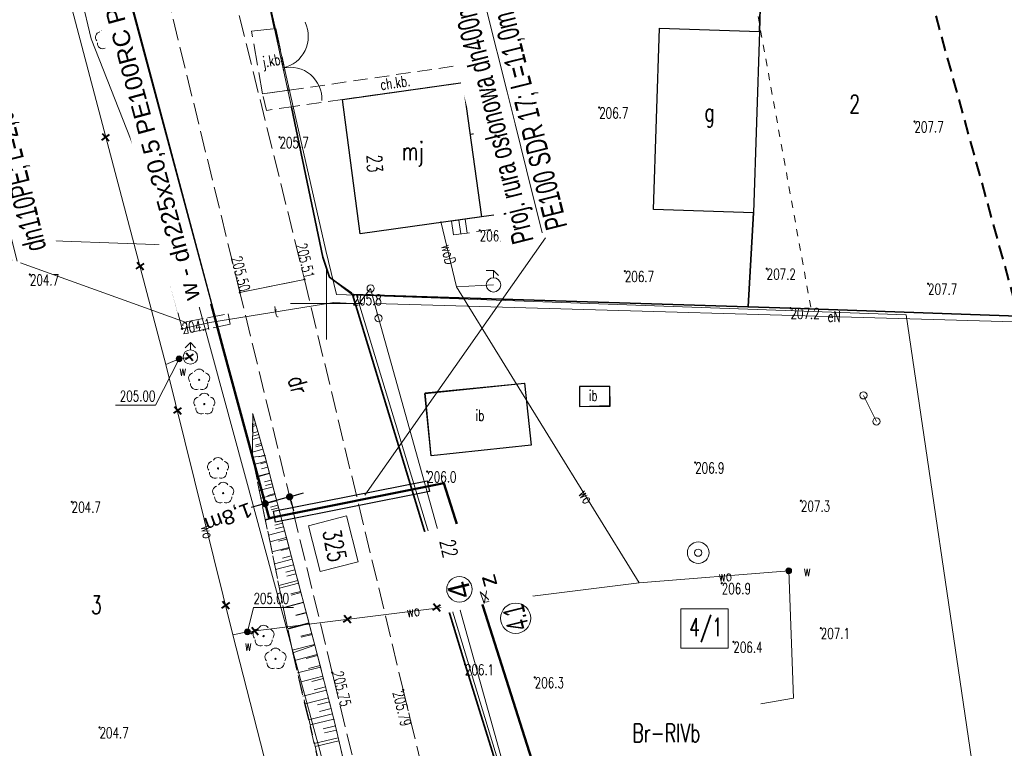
# Model space of a CAD drawing. Header units: metres. Extents: x 7496982 to 7497528, y 5603168 to 5605598.
# Tile 9 of 74: x 7497379 to 7497447, y 5603369 to 5603420. Entities that reach past the tile are written whole.
import ezdxf
from ezdxf.enums import TextEntityAlignment as Align

# ---------------------------------------------------------------- set-up
doc = ezdxf.new("R2010")
doc.units = ezdxf.units.M
doc.header["$MEASUREMENT"] = 0
for name, pattern in [('1', [0]), ('1_SUEP_A', [0]), ('1_SUEP_B', [0]), ('1_SUTP_A', [0]), ('1_SUWP', [0]), ('2', [1.5, 1, -0.5]), ('2_1', [0]), ('2_14', [0]), ('2_OTDI', [0]), ('2_OTKC', [1.5, 1, -0.5]), ('2_OTKJ', [2, 1.5, -0.5]), ('2_OTKS', [0]), ('2_OTKSG', [0]), ('2_OTOB', [2, 1, -1]), ('2_OTOO', [0]), ('2_OTRK', [1.75, 1.25, -0.5]), ('2_OTRKG', [1.75, 1.25, -0.5]), ('4', [2.5, 1.5, -1]), ('ACAD_ISO02W100', [15, 12, -3]), ('BGT', [0]), ('BUD', [0]), ('GDE', [0]), ('GUZ', [1, 0.5, -0.5]), ('WSD', [1.75, 1.25, -0.5]), ('WSG', [0])]:
    doc.linetypes.add(name, pattern=pattern)
doc.layers.get('0').update_dxf_attribs({"color": 250, "linetype": 'CONTINUOUS', "lineweight": 100})
doc.layers.get('Defpoints').update_dxf_attribs({"linetype": 'CONTINUOUS'})
for name, color, linetype, lineweight in [('! IS_opis woda', 7, 'CONTINUOUS', 9), ('! IS_woda', 5, 'CONTINUOUS', 50), ('! r.o.', 7, 'CONTINUOUS', 30), ('!!_IS_Woda', 5, 'CONTINUOUS', 50), ('!_gaz', 40, 'CONTINUOUS', 40), ('!COPIS', 7, 'CONTINUOUS', 15), ('2_granice działek', 6, 'CONTINUOUS', 20), ('_MAPA_L_0', 7, '1', 18), ('COPIS', 7, 'CONTINUOUS', 13), ('EADTD_T_0', 6, 'CONTINUOUS', 25), ('EBTPO_L_2', 154, '1', 18), ('EBUOA_T_1', 14, 'CONTINUOUS', 25), ('EBUPP_L_1', 250, 'BUD', 30), ('EBUPP_L_3', 250, 'BUD', 30), ('EDZPD_L_0', 3, 'GDE', 18), ('EDZTD_T_0', 3, 'CONTINUOUS', 18), ('EKLTK_T_0', 90, 'CONTINUOUS', 25), ('EUZOU_T_0', 90, 'CONTINUOUS', 25), ('EUZPU_L_0', 90, '4', 18), ('OTD_E_T_7', 7, 'CONTINUOUS', 0), ('OTD_L_14', 7, '2_OTDI', 18), ('OTK_E_T_0', 7, 'CONTINUOUS', 0), ('OTK_E_T_1', 7, 'CONTINUOUS', 0), ('OTK_L_0', 7, '2_OTKJ', 18), ('OTK_L_2', 7, '2_OTKC', 18), ('OTK_L_6', 7, '2_OTKS', 18), ('OTO_L_0', 7, '2_OTOO', 35), ('OTO_L_1', 7, '2_OTOB', 18), ('OTR_L_1', 7, '2_OTRK', 18), ('OTR_T_0', 7, 'CONTINUOUS', 18), ('OTR_T_1', 7, 'CONTINUOUS', 18), ('OTZ_T_0', 3, 'CONTINUOUS', 18), ('SUEP_E_T_0', 1, 'CONTINUOUS', 0), ('SUEP_L_0', 1, '1_SUEP_A', 18), ('SUNR_T_0', 7, 'CONTINUOUS', 18), ('SUP_T_2', 7, 'CONTINUOUS', 18), ('SUTP_E_T_0', 30, 'CONTINUOUS', 0), ('SUTP_L_0', 30, '1_SUTP_A', 18), ('SUW_E_T_2', 5, 'CONTINUOUS', 0), ('SUW_T_0', 7, 'CONTINUOUS', 18), ('SUW_T_2', 5, 'CONTINUOUS', 18), ('SUW_T_3', 5, 'CONTINUOUS', 18), ('SUW_T_5', 5, 'CONTINUOUS', 18), ('SUWP_E_T_0', 5, 'CONTINUOUS', 0), ('SUWP_L_0', 5, '1_SUWP', 18), ('SUWR_T_0', 5, 'CONTINUOUS', 18), ('SZOPO_L_0_L_0', 171, '1', 0), ('SZZPZ_T_0_T_0', 7, 'CONTINUOUS', 0), ('WUKPS_L_1_L_0', 7, '1', 0), ('ZAKRES_L_0', 1, '2', 40), ('ZAKRES_L_0_a', 1, '2', 40)]:
    doc.layers.add(name, color=color, linetype=linetype, lineweight=lineweight)
doc.styles.add('ARIAL', font='arial.ttf', dxfattribs={"width": 0.8})
doc.styles.add('R', font='arial.ttf')
doc.styles.add('RD', font='arial.ttf', dxfattribs={"width": 1.1})
doc.styles.get("Standard").update_dxf_attribs({"font": 'Simplex.SHX', "width": 0.75})
doc.dimstyles.get("Standard").update_dxf_attribs({"dimtxt": 1, "dimasz": 1, "dimexe": 1, "dimexo": 1, "dimgap": 1, "dimtad": 1, "dimtxsty": 'Standard', "dimcen": 2.5, "dimadec": 0, "dimazin": 0, "dimtfac": 1, "dimtmove": 0, "dimatfit": 3, "dimfxl": 1, "dimarcsym": 0})

# ---------------------------------------------------------------- blocks, each defined once
blk = doc.blocks.new('1_SUWD')
at = {"linetype": 'Continuous'}
for p, q in [((0, 1), (-0.5, 1)), ((0, 1), (0.35355, 0.64645)), ((0, 0.5), (0, 1))]:
    blk.add_line(p, q, dxfattribs=at)
blk.add_circle((0, 0), 0.5, dxfattribs=at)
blk = doc.blocks.new('1_SUWH')
at = {"linetype": 'Continuous'}
for p, q in [((0, 1), (-0.35355, 0.64645)), ((0, 1), (0.35355, 0.64645)), ((0, 0.5), (0, 1))]:
    blk.add_line(p, q, dxfattribs=at)
blk.add_circle((0, 0), 0.5, dxfattribs=at)
blk = doc.blocks.new('1_SUWS')
at = {"linetype": 'Continuous'}
for radius in [0.75, 0.25]:
    blk.add_circle((0, 0), radius, dxfattribs=at)
blk = doc.blocks.new('1_SUWW')
at = {"linetype": 'Continuous'}
for radius in [0.2, 0.175, 0.15, 0.125, 0.1, 0.075, 0.05, 0.025, 0.00715]:
    blk.add_circle((0, 0), radius, dxfattribs=at)
blk = doc.blocks.new('1_SUPP')
at = {"linetype": 'Continuous'}
blk.add_circle((0, 0), 0.25, dxfattribs=at)
blk = doc.blocks.new('1_SUPS')
at = {"linetype": 'Continuous'}
blk.add_circle((0, 0), 0.0625, dxfattribs=at)
blk = doc.blocks.new('2_OTZL')
at = {"linetype": 'Continuous'}
blk.add_circle((0, 0), 0.045, dxfattribs=at)
for centre, start, end in [((0, 0.375), 30.14012, 149.85988), ((-0.357, 0.116), 102.14447, 221.86002), ((0.357, 0.116), 318.13998, 77.85553), ((-0.22, -0.303), 174.14818, 293.85423), ((0.22, -0.303), 246.14577, 5.85182)]:
    blk.add_arc(centre, 0.375, start, end, dxfattribs=at)
blk = doc.blocks.new('2_OTRS')
at = {"linetype": 'Continuous'}
blk.add_circle((0, 0), 0.045, dxfattribs=at)
blk = doc.blocks.new('2_OTRN')
at = {"linetype": 'Continuous'}
blk.add_circle((0, 0), 0.045, dxfattribs=at)
blk = doc.blocks.new('DLI')
at = {"linetype": 'Continuous'}
blk.add_circle((0, 0), 0.045, dxfattribs=at)
for centre, start, end in [((0, 0.375), 30.14012, 149.85988), ((-0.357, 0.116), 102.14447, 221.86002), ((0.357, 0.116), 318.13998, 77.85553), ((-0.22, -0.303), 174.14818, 293.85423), ((0.22, -0.303), 246.14577, 5.85182)]:
    blk.add_arc(centre, 0.375, start, end, dxfattribs=at)
blk = doc.blocks.new('krzyż')
at = {"layer": '!_gaz', "color": 1, "linetype": 'ByBlock'}
for points in [[(-0.49, 0.45), (0.49, -0.45)], [(-0.43, -0.58), (0.4, 0.54)]]:
    blk.add_lwpolyline(points, dxfattribs=at)
blk = doc.blocks.new('_Dot')
at = {"color": 0, "linetype": 'ByBlock', "lineweight": -2}
blk.add_line((-0.5, 0), (-1, 0), dxfattribs=at)
at = {"color": 0, "linetype": 'ByBlock', "const_width": 0.5}
blk.add_lwpolyline([(-0.25, 0, 1), (0.25, 0, 1)], format="xyb", close=True, dxfattribs=at)
blk = doc.blocks.new('*D594')
at = {"layer": '!COPIS', "color": 0, "lineweight": -2, "transparency": 16777216}
for p, q in [((7497397.439, 5603386.587), (7497395.743, 5603386.113)), ((7497397.921, 5603386.722), (7497398.403, 5603386.856)), ((7497395.261, 5603385.978), (7497394.78, 5603385.844)), ((7497397.512, 5603386.329), (7497397.709, 5603385.624)), ((7497395.815, 5603385.855), (7497396.012, 5603385.15))]:
    blk.add_line(p, q, dxfattribs=at)
at = {"layer": 'Defpoints', "color": 0, "transparency": 16777216}
for p in [(7497397.431, 5603386.618), (7497395.734, 5603386.144), (7497395.743, 5603386.113)]:
    blk.add_point(p, dxfattribs=at)
at = {"layer": '!COPIS', "color": 0, "lineweight": -2, "transparency": 16777216, "xscale": 0.5, "yscale": 0.5, "zscale": 0.5}
for p, rotation in [((7497397.439, 5603386.587), 195.6132636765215), ((7497395.743, 5603386.113), 15.61326367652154)]:
    blk.add_blockref('_Dot', p, dxfattribs=dict(at, rotation=rotation))
at = {"layer": '!COPIS', "color": 0, "transparency": 16777216, "insert": (7497393.167, 5603385.263), "char_height": 1, "attachment_point": 5, "rotation": 200, "style": 'RD'}
blk.add_mtext('1,8m', dxfattribs=at)

msp = doc.modelspace()

# ---------------------------------------------------------------- linework, layer by layer
at = {"layer": '! IS_woda', "linetype": 'Continuous'}
for points in [[(7497370.6311, 5603480.01695), (7497392.82397, 5603396.85646), (7497396.01595, 5603385.11211), (7497396.01595, 5603385.11211), (7497408.12777, 5603387.53138), (7497418.57021, 5603354.75755), (7497421.68668, 5603342.64039), (7497427.74847, 5603318.52641), (7497436.9972, 5603294.46422), (7497436.89371, 5603289.46378), (7497436.89371, 5603289.46378), (7497442.55268, 5603269.39557), (7497449.3139, 5603246.6309), (7497450.43812, 5603240.40747), (7497459.60645, 5603231.33195), (7497466.85685, 5603224.15777), (7497467.22649, 5603224.47742)], [(7497411.26263, 5603379.73806), (7497411.40276, 5603379.76636), (7497412.07257, 5603379.42215)], [(7497410.66781, 5603379.55957), (7497410.80436, 5603379.59658)]]:
    msp.add_lwpolyline(points, dxfattribs=at)
at = {"layer": '2_granice działek'}
for points in [[(7497401.39446, 5603385.25757), (7497402.20462, 5603382.08636), (7497399.56362, 5603381.41165), (7497398.75346, 5603384.58287)], [(7497424.59196, 5603378.81604), (7497427.86503, 5603378.81604), (7497427.86503, 5603376.09023), (7497424.59196, 5603376.09023)]]:
    msp.add_lwpolyline(points, close=True, dxfattribs=at)
at = {"layer": '_MAPA_L_0', "linetype": '1'}
for p, q in [((7497400, 5603397.5), (7497400, 5603402.5)), ((7497397.5, 5603400), (7497402.5, 5603400))]:
    msp.add_line(p, q, dxfattribs=at)
at = {"layer": 'EBTPO_L_2', "linetype": '1'}
for p, q in [((7497409.6163, 5603405.83991), (7497408.68165, 5603405.70973)), ((7497408.81535, 5603404.74982), (7497408.68165, 5603405.70973)), ((7497409.31057, 5603404.8188), (7497409.17687, 5603405.77871)), ((7497409.6163, 5603405.83991), (7497409.75, 5603404.88)), ((7497409.75, 5603404.88), (7497408.81535, 5603404.74982))]:
    msp.add_line(p, q, dxfattribs=at)
at = {"layer": 'EBUPP_L_1', "linetype": '1'}
for p, q in [((7497401.10691, 5603414.1391), (7497409.4642, 5603415.32569)), ((7497409.4642, 5603415.32569), (7497410.76312, 5603405.99964)), ((7497402.33694, 5603404.82605), (7497401.10691, 5603414.1391)), ((7497409.96479, 5603411.73152), (7497412.68881, 5603412.11092)), ((7497412.68881, 5603412.11092), (7497413.47289, 5603406.37706)), ((7497410.76312, 5603405.99964), (7497402.33694, 5603404.82605)), ((7497413.47289, 5603406.37706), (7497410.76312, 5603405.99964))]:
    msp.add_line(p, q, dxfattribs=at)
at = {"layer": 'EBUPP_L_1', "linetype": 'BUD'}
for p, q in [((7497406.81665, 5603393.75372), (7497413.74265, 5603394.47772)), ((7497413.74265, 5603394.47772), (7497414.194, 5603390.16)), ((7497419.662, 5603394.249), (7497417.553, 5603394.237)), ((7497417.553, 5603394.237), (7497417.56082, 5603392.86209)), ((7497419.66982, 5603392.87409), (7497419.662, 5603394.249)), ((7497407.268, 5603389.436), (7497406.81665, 5603393.75372)), ((7497417.56082, 5603392.86209), (7497419.66982, 5603392.87409)), ((7497414.194, 5603390.16), (7497407.268, 5603389.436))]:
    msp.add_line(p, q, dxfattribs=at)
at = {"layer": 'EBUPP_L_3', "linetype": '1'}
for p, q in [((7497422.68129, 5603406.51728), (7497423.09502, 5603419.07567)), ((7497423.09502, 5603419.07567), (7497430.04167, 5603418.84682)), ((7497430.04167, 5603418.84682), (7497429.62794, 5603406.28843)), ((7497429.62794, 5603406.28843), (7497422.68129, 5603406.51728))]:
    msp.add_line(p, q, dxfattribs=at)
at = {"layer": 'EDZPD_L_0', "linetype": 'GDE'}
for p, q in [((7497399.96, 5603403.67), (7497380.13, 5603490.56)), ((7497369.1, 5603480.96), (7497390.01, 5603404.02)), ((7497390.01, 5603404.02), (7497315.09, 5603406.7)), ((7497403.48, 5603354.46), (7497390.01, 5603404.02)), ((7497400.68, 5603400.62), (7497399.96, 5603403.67)), ((7497402.08, 5603400.57), (7497400.68, 5603400.62))]:
    msp.add_line(p, q, dxfattribs=at)
at = {"layer": 'EDZPD_L_0', "linetype": '1'}
for p, q in [((7497416.36, 5603353.61), (7497402.08, 5603400.57)), ((7497402.08, 5603400.57), (7497440.21, 5603399.2)), ((7497402.08, 5603400.57), (7497416.36, 5603353.61)), ((7497440.21, 5603399.2), (7497446.25, 5603358.23))]:
    msp.add_line(p, q, dxfattribs=at)
at = {"layer": 'EUZPU_L_0', "linetype": 'GUZ'}
msp.add_line((7497429.05078, 5603424.8254), (7497433.64405, 5603399.4849), dxfattribs=at)
at = {"layer": 'OTD_L_14', "linetype": '2_OTDI'}
for p, q in [((7497406.84545, 5603393.80678), (7497413.77, 5603394.48)), ((7497413.77, 5603394.48), (7497414.19, 5603390.16)), ((7497417.55, 5603394.24), (7497419.66, 5603394.25)), ((7497417.55, 5603392.86), (7497417.55, 5603394.24)), ((7497419.66, 5603394.25), (7497419.64, 5603392.92)), ((7497407.27, 5603389.44), (7497406.84545, 5603393.80678)), ((7497419.64, 5603392.92), (7497417.55, 5603392.86)), ((7497414.19, 5603390.16), (7497407.27, 5603389.44))]:
    msp.add_line(p, q, dxfattribs=at)
at = {"layer": 'OTK_L_0', "linetype": '2_OTKJ'}
for p, q in [((7497384.36, 5603458.79), (7497398.465, 5603401.659)), ((7497393.989, 5603400.765), (7497380.01, 5603457.9)), ((7497394.8, 5603418.89), (7497396.49, 5603419.06)), ((7497395.55, 5603414.54), (7497394.8, 5603418.89)), ((7497396.49, 5603419.06), (7497397.41, 5603414.78)), ((7497397.41, 5603414.78), (7497395.55, 5603414.54)), ((7497398.465, 5603401.659), (7497393.989, 5603400.765)), ((7497398.465, 5603401.659), (7497405.323, 5603373.197)), ((7497400.4, 5603374.398), (7497393.989, 5603400.765)), ((7497405.041, 5603355.086), (7497400.4, 5603374.398)), ((7497405.323, 5603373.197), (7497410.03, 5603353.612))]:
    msp.add_line(p, q, dxfattribs=at)
at = {"layer": 'OTK_L_0', "linetype": '2_14'}
msp.add_line((7497393.989, 5603400.765), (7497398.465, 5603401.659), dxfattribs=at)
at = {"layer": 'OTK_L_2', "linetype": '2_OTKC'}
for p, q in [((7497409.18, 5603416.5), (7497411.99, 5603416.84)), ((7497411.99, 5603416.84), (7497412.72, 5603416.65)), ((7497412.72, 5603416.65), (7497413.06, 5603416.26)), ((7497397.41, 5603414.78), (7497409.18, 5603416.5)), ((7497413.06, 5603416.26), (7497413.15, 5603415.84)), ((7497409.46, 5603415.33), (7497401.11, 5603414.14)), ((7497409.96, 5603411.73), (7497409.46, 5603415.33)), ((7497413.15, 5603415.84), (7497413.82, 5603411.59)), ((7497395.55, 5603414.54), (7497397.41, 5603414.78)), ((7497395.84, 5603413.38), (7497395.55, 5603414.54)), ((7497401.11, 5603414.14), (7497397.71, 5603413.66)), ((7497397.71, 5603413.66), (7497395.84, 5603413.38)), ((7497412.69, 5603412.11), (7497409.96, 5603411.73)), ((7497413.47, 5603406.38), (7497412.69, 5603412.11)), ((7497413.82, 5603411.59), (7497414.34, 5603406.45)), ((7497414.34, 5603406.45), (7497414.37, 5603405.55)), ((7497409.62, 5603405.84), (7497410.76, 5603406)), ((7497409.75, 5603404.88), (7497409.62, 5603405.84)), ((7497410.76, 5603406), (7497413.47, 5603406.38)), ((7497414.37, 5603405.55), (7497409.75, 5603404.88))]:
    msp.add_line(p, q, dxfattribs=at)
at = {"layer": 'OTK_L_6', "linetype": '2_OTKSG'}
msp.add_line((7497408.68, 5603405.71), (7497409.62, 5603405.84), dxfattribs=at)
at = {"layer": 'OTK_L_6', "linetype": '2_OTKS'}
for p, q in [((7497408.82, 5603404.75), (7497408.68, 5603405.71)), ((7497409.62, 5603405.84), (7497409.75, 5603404.88)), ((7497409.75, 5603404.88), (7497408.82, 5603404.75))]:
    msp.add_line(p, q, dxfattribs=at)
at = {"layer": 'OTK_L_6', "linetype": '2_1'}
msp.add_line((7497409.17529, 5603405.7785), (7497409.30809, 5603404.81823), dxfattribs=at)
msp.add_point((7497408.68, 5603405.71), dxfattribs=at)
at = {"layer": 'OTO_L_0', "linetype": '2_OTOO'}
for p, q in [((7497393.94728, 5603430.50191), (7497396.4, 5603419.04)), ((7497430.04167, 5603418.84682), (7497430.31749, 5603428.91422)), ((7497397.56, 5603413.61), (7497399.74, 5603403.21)), ((7497429.62794, 5603406.28843), (7497429.24565, 5603399.78753)), ((7497399.74, 5603403.21), (7497400.21, 5603401.82)), ((7497400.21, 5603401.82), (7497401.812, 5603400.628)), ((7497401.812, 5603400.628), (7497409.608, 5603374.97)), ((7497432.193, 5603399.677), (7497401.812, 5603400.628)), ((7497448.76, 5603399.077), (7497432.193, 5603399.677)), ((7497409.608, 5603374.97), (7497416.224, 5603353.861))]:
    msp.add_line(p, q, dxfattribs=at)
at = {"layer": 'OTO_L_1', "linetype": '2_OTOB'}
msp.add_line((7497396.4, 5603419.04), (7497397.56, 5603413.61), dxfattribs=at)
at = {"layer": 'OTR_L_1', "linetype": '2_OTRK'}
for p, q in [((7497394.88, 5603392.34), (7497394.86, 5603389.34)), ((7497394.86, 5603389.34), (7497397.65, 5603375.78)), ((7497397.65, 5603375.78), (7497400.94, 5603361.81))]:
    msp.add_line(p, q, dxfattribs=at)
at = {"layer": 'OTR_L_1', "linetype": '2_OTRKG'}
for p, q in [((7497395.72, 5603389.43), (7497394.88, 5603392.34)), ((7497399.19, 5603376.3), (7497395.72, 5603389.43)), ((7497400.51, 5603371.16), (7497399.19, 5603376.3)), ((7497401.53392, 5603366.79127), (7497400.51, 5603371.16))]:
    msp.add_line(p, q, dxfattribs=at)
at = {"layer": 'OTR_L_1', "linetype": '2_1'}
for p, q in [((7497395.11608, 5603391.52217), (7497394.87408, 5603391.45231)), ((7497394.99804, 5603391.93108), (7497394.87704, 5603391.89616)), ((7497395.35215, 5603390.70433), (7497394.86816, 5603390.56462)), ((7497395.23411, 5603391.11325), (7497394.87112, 5603391.00847)), ((7497395.47019, 5603390.29542), (7497395.06127, 5603390.17738)), ((7497395.58823, 5603389.8865), (7497394.86225, 5603389.67694)), ((7497395.70627, 5603389.47758), (7497395.29349, 5603389.35843)), ((7497395.81712, 5603389.06252), (7497394.96351, 5603388.83692)), ((7497395.92991, 5603388.63571), (7497395.49126, 5603388.51979)), ((7497396.04584, 5603388.19706), (7497395.14419, 5603387.95877)), ((7497396.28744, 5603387.2829), (7497395.33504, 5603387.0312)), ((7497396.16499, 5603387.74624), (7497395.70165, 5603387.62379)), ((7497396.41329, 5603386.8067), (7497395.92387, 5603386.67736)), ((7497396.54263, 5603386.31729), (7497395.53663, 5603386.05142)), ((7497396.81218, 5603385.29733), (7497395.74957, 5603385.0165)), ((7497396.67556, 5603385.81429), (7497396.1586, 5603385.67767)), ((7497396.9526, 5603384.76602), (7497396.40654, 5603384.62171)), ((7497397.09691, 5603384.21997), (7497395.97449, 5603383.92334)), ((7497397.24523, 5603383.65876), (7497396.66844, 5603383.50633)), ((7497397.39766, 5603383.08197), (7497396.21207, 5603382.76865)), ((7497397.55432, 5603382.48918), (7497396.94508, 5603382.32817)), ((7497397.71533, 5603381.87993), (7497396.46302, 5603381.54897)), ((7497397.88081, 5603381.25378), (7497397.23728, 5603381.0837)), ((7497398.05089, 5603380.61024), (7497396.7281, 5603380.26065)), ((7497398.22568, 5603379.94885), (7497397.54593, 5603379.7692)), ((7497398.40533, 5603379.26909), (7497397.00809, 5603378.89983)), ((7497398.58996, 5603378.57047), (7497397.87195, 5603378.38072)), ((7497398.77971, 5603377.85246), (7497397.30384, 5603377.46242)), ((7497398.97474, 5603377.11453), (7497398.21632, 5603376.91409)), ((7497399.17517, 5603376.35611), (7497397.61623, 5603375.94411)), ((7497399.37611, 5603375.57532), (7497398.585, 5603375.37215)), ((7497399.57927, 5603374.78421), (7497397.98117, 5603374.37381)), ((7497399.78447, 5603373.98516), (7497398.97739, 5603373.7779)), ((7497399.99174, 5603373.17808), (7497398.36137, 5603372.75939)), ((7497400.20108, 5603372.3629), (7497399.37771, 5603372.15145)), ((7497400.41253, 5603371.53953), (7497398.74925, 5603371.11238)), ((7497400.61652, 5603370.70553), (7497399.77712, 5603370.50879)), ((7497400.81325, 5603369.86613), (7497399.13536, 5603369.47287))]:
    msp.add_line(p, q, dxfattribs=at)
msp.add_point((7497394.88, 5603392.34), dxfattribs=at)
at = {"layer": 'SUEP_L_0', "linetype": '1_SUEP_B'}
msp.add_line((7497403.33348, 5603400.00443), (7497416.224, 5603353.861), dxfattribs=at)
at = {"layer": 'SUEP_L_0', "linetype": '1_SUEP_A'}
msp.add_line((7497403.33348, 5603400.00443), (7497474.28908, 5603397.96903), dxfattribs=at)
at = {"layer": 'SUP_T_2', "lineweight": 0}
for p, q in [((7497403.05728, 5603401.03924), (7497403.60968, 5603398.96962)), ((7497437.25025, 5603393.6231), (7497438.15447, 5603391.81465))]:
    msp.add_line(p, q, dxfattribs=at)
at = {"layer": 'SUTP_L_0', "linetype": '1_SUTP_A'}
for p, q in [((7497380.108, 5603433.073), (7497383.676, 5603418.346)), ((7497383.676, 5603418.346), (7497386.7, 5603410.659)), ((7497386.7, 5603410.659), (7497389.97197, 5603398.24699)), ((7497402.24, 5603399.97), (7497403.05728, 5603401.03924)), ((7497403.05728, 5603401.03924), (7497403.33348, 5603400.00443)), ((7497391.912, 5603398.677), (7497400.5, 5603400.07)), ((7497400.5, 5603400.07), (7497402.24, 5603399.97)), ((7497389.97197, 5603398.24699), (7497391.912, 5603398.677))]:
    msp.add_line(p, q, dxfattribs=at)
at = {"layer": 'SUWP_L_0', "linetype": '1_SUWP'}
for p, q in [((7497366.99967, 5603478.55264), (7497388.85604, 5603395.77431)), ((7497409.00618, 5603401.14006), (7497407.94053, 5603405.66952)), ((7497409.00618, 5603401.14006), (7497411.58625, 5603401.28469)), ((7497421.69479, 5603380.62719), (7497409.00618, 5603401.14006)), ((7497389.76929, 5603396.15483), (7497388.85604, 5603395.77431)), ((7497390.5516, 5603396.2826), (7497389.76929, 5603396.15483)), ((7497388.85604, 5603395.77431), (7497393.50876, 5603377.01992)), ((7497421.69479, 5603380.62719), (7497432.07144, 5603381.45819)), ((7497432.40234, 5603372.62935), (7497432.07144, 5603381.45819)), ((7497421.69479, 5603380.62719), (7497394.50794, 5603377.22124)), ((7497394.50794, 5603377.22124), (7497393.50876, 5603377.01992)), ((7497393.50876, 5603377.01992), (7497400.97789, 5603347.64095)), ((7497430.14178, 5603372.22245), (7497432.40234, 5603372.62935))]:
    msp.add_line(p, q, dxfattribs=at)
at = {"layer": 'SUWR_T_0', "linetype": 'Continuous', "lineweight": 0}
for p, q in [((7497389.76929, 5603396.15483), (7497388.12743, 5603392.9482)), ((7497385.35888, 5603392.9482), (7497388.12743, 5603392.9482)), ((7497394.50794, 5603377.22125), (7497394.93061, 5603378.91692)), ((7497394.93061, 5603378.91692), (7497397.69917, 5603378.91692))]:
    msp.add_line(p, q, dxfattribs=at)
at = {"layer": 'SZOPO_L_0_L_0', "linetype": '1'}
msp.add_line((7497396.4, 5603419.04), (7497397.56, 5603413.61), dxfattribs=at)
at = {"layer": 'SZOPO_L_0_L_0', "linetype": 'BGT'}
for p, q in [((7497399.74, 5603403.21), (7497397.56, 5603413.61)), ((7497400.21, 5603401.82), (7497399.74, 5603403.21)), ((7497401.75, 5603400.73), (7497400.21, 5603401.82))]:
    msp.add_line(p, q, dxfattribs=at)
at = {"layer": 'SZOPO_L_0_L_0', "linetype": '1'}
for centre, radius, start, end in [((7497396.48252, 5603418.52036), 2.25102, 282.7679715, 25.5566352), ((7497397.47018, 5603414.17415), 2.206, 357.0719537, 102.8383276)]:
    msp.add_arc(centre, radius, start, end, dxfattribs=at)
at = {"layer": 'WUKPS_L_1_L_0', "linetype": '1'}
for p, q in [((7497394.88, 5603392.34), (7497394.86, 5603389.34)), ((7497395.07804, 5603391.65394), (7497394.87504, 5603391.59534)), ((7497395.29203, 5603390.91263), (7497394.86967, 5603390.79071)), ((7497395.50601, 5603390.17131), (7497395.0971, 5603390.05327)), ((7497395.72, 5603389.43), (7497394.86, 5603389.34)), ((7497395.72, 5603389.43), (7497394.86, 5603389.34)), ((7497395.83854, 5603388.98146), (7497395.41114, 5603388.86851)), ((7497396.03568, 5603388.23549), (7497395.13617, 5603387.99777)), ((7497396.23283, 5603387.48953), (7497395.76366, 5603387.36553)), ((7497396.42997, 5603386.74356), (7497395.44764, 5603386.48395)), ((7497396.62712, 5603385.99759), (7497396.11617, 5603385.86256)), ((7497396.82426, 5603385.25162), (7497395.75911, 5603384.97012)), ((7497397.02141, 5603384.50565), (7497396.46869, 5603384.35958)), ((7497397.21855, 5603383.75968), (7497396.07058, 5603383.4563)), ((7497397.4157, 5603383.01372), (7497396.8212, 5603382.8566)), ((7497397.61284, 5603382.26775), (7497396.38206, 5603381.94248)), ((7497397.80999, 5603381.52178), (7497397.17372, 5603381.35363)), ((7497398.00713, 5603380.77581), (7497396.69353, 5603380.42865)), ((7497398.20428, 5603380.02984), (7497397.52623, 5603379.85065)), ((7497398.40142, 5603379.28387), (7497397.005, 5603378.91483)), ((7497398.59857, 5603378.53791), (7497397.87875, 5603378.34767)), ((7497398.79571, 5603377.79194), (7497397.31647, 5603377.401)), ((7497398.99286, 5603377.04597), (7497398.23126, 5603376.84469)), ((7497399.19, 5603376.3), (7497397.65, 5603375.78)), ((7497399.19, 5603376.3), (7497397.65, 5603375.78)), ((7497399.35847, 5603375.64398), (7497397.78134, 5603375.23896)), ((7497399.55039, 5603374.89665), (7497398.75712, 5603374.69293)), ((7497399.74232, 5603374.14932), (7497398.14542, 5603373.73922)), ((7497399.93424, 5603373.40199), (7497399.13176, 5603373.19591)), ((7497400.12616, 5603372.65466), (7497398.5095, 5603372.23949)), ((7497400.31808, 5603371.90733), (7497399.50641, 5603371.69888)), ((7497400.51, 5603371.16), (7497398.85992, 5603370.77326)), ((7497400.68607, 5603370.40878), (7497399.86049, 5603370.21528)), ((7497400.86214, 5603369.65756), (7497399.20877, 5603369.27005))]:
    msp.add_line(p, q, dxfattribs=at)
at = {"layer": 'WUKPS_L_1_L_0', "linetype": 'WSG'}
for p, q in [((7497395.72, 5603389.43), (7497394.88, 5603392.34)), ((7497399.19, 5603376.3), (7497395.72, 5603389.43)), ((7497400.51, 5603371.16), (7497399.19, 5603376.3)), ((7497400.51, 5603371.16), (7497402.76, 5603361.56))]:
    msp.add_line(p, q, dxfattribs=at)
at = {"layer": 'WUKPS_L_1_L_0', "linetype": 'WSD'}
for p, q in [((7497397.65, 5603375.78), (7497394.86, 5603389.34)), ((7497398.74, 5603371.29), (7497397.65, 5603375.78)), ((7497398.74, 5603371.29), (7497400.94, 5603361.81))]:
    msp.add_line(p, q, dxfattribs=at)
at = {"layer": 'WUKPS_L_1_L_0', "linetype": '1'}
for p in [(7497394.86, 5603389.34), (7497395.72, 5603389.43), (7497400.51, 5603371.16)]:
    msp.add_point(p, dxfattribs=at)
at = {"layer": 'ZAKRES_L_0', "linetype": '2'}
msp.add_line((7497421.11966, 5603496.56647), (7497451.47754, 5603386.55397), dxfattribs=at)
at = {"layer": 'ZAKRES_L_0_a', "linetype": '2'}
msp.add_line((7497421.11966, 5603496.56647), (7497451.47754, 5603386.55397), dxfattribs=at)

# ---------------------------------------------------------------- block references
at = {"layer": '!_gaz', "linetype": 'ByBlock', "transparency": 33554687, "xscale": 0.5, "yscale": 0.5, "zscale": 0.5, "rotation": 77.69848993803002}
for p in [(7497390.48741, 5603396.29819), (7497389.67263, 5603392.57124), (7497393.01197, 5603379.06743), (7497401.44977, 5603378.09676), (7497395.02886, 5603377.2728)]:
    msp.add_blockref('krzyż', p, dxfattribs=at)
at = {"layer": 'OTR_T_0'}
for p, rotation in [((7497398.465, 5603401.659), 283.8112547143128), ((7497393.989, 5603400.765), 284.161704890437), ((7497400.4, 5603374.398), 283.5128983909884), ((7497405.323, 5603373.197), 283.5139912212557)]:
    msp.add_blockref('2_OTRS', p, dxfattribs=dict(at, rotation=rotation))
at = {"layer": 'OTR_T_1'}
for p in [(7497418.91758, 5603413.5766), (7497440.79372, 5603412.6093), (7497396.73734, 5603411.52438), (7497410.63131, 5603405.06362), (7497430.53856, 5603402.40389), (7497379.41891, 5603401.99874), (7497420.69881, 5603402.23572), (7497441.73846, 5603401.36228), (7497401.812, 5603400.628), (7497432.193, 5603399.677), (7497425.579, 5603388.964), (7497406.98918, 5603388.33804), (7497382.31614, 5603386.24072), (7497432.916, 5603386.317), (7497427.423, 5603380.592), (7497434.294, 5603377.489), (7497428.23, 5603376.531), (7497409.608, 5603374.97), (7497414.448, 5603374.068), (7497384.24932, 5603370.59702)]:
    msp.add_blockref('2_OTRN', p, dxfattribs=at)
at = {"layer": 'OTZ_T_0'}
for p in [(7497384.7, 5603418.34), (7497391.16, 5603394.7), (7497391.52, 5603393.02), (7497392.47, 5603388.56), (7497392.83, 5603386.85), (7497395.63, 5603376.93), (7497396.46, 5603375.35)]:
    msp.add_blockref('2_OTZL', p, dxfattribs=at)
at = {"layer": 'SUNR_T_0'}
msp.add_blockref('1_SUPS', (7497389.97197, 5603398.24699), dxfattribs=at)
at = {"layer": 'SUP_T_2'}
for p in [(7497403.05728, 5603401.03924), (7497403.60968, 5603398.96962), (7497437.25025, 5603393.6231), (7497438.15447, 5603391.81465)]:
    msp.add_blockref('1_SUPP', p, dxfattribs=at)
at = {"layer": 'SUW_T_0'}
msp.add_blockref('1_SUWD', (7497411.58625, 5603401.28469), dxfattribs=at)
at = {"layer": 'SUW_T_2'}
msp.add_blockref('1_SUWH', (7497390.5516, 5603396.2826), dxfattribs=at)
at = {"layer": 'SUW_T_3'}
msp.add_blockref('1_SUWS', (7497425.78706, 5603382.71329), dxfattribs=at)
at = {"layer": 'SUW_T_5'}
for p in [(7497389.76929, 5603396.15483), (7497432.07144, 5603381.45819), (7497394.50794, 5603377.22124)]:
    msp.add_blockref('1_SUWW', p, dxfattribs=at)
at = {"layer": 'SUWR_T_0'}
for p in [(7497389.76929, 5603396.15483), (7497394.50794, 5603377.22124)]:
    msp.add_blockref('1_SUPS', p, dxfattribs=at)
at = {"layer": 'SZZPZ_T_0_T_0'}
for p in [(7497384.7, 5603418.34), (7497391.16, 5603394.7), (7497391.52, 5603393.02), (7497392.47, 5603388.56), (7497392.83, 5603386.85), (7497395.63, 5603376.93), (7497396.46, 5603375.35)]:
    msp.add_blockref('DLI', p, dxfattribs=at)

# ---------------------------------------------------------------- texts
at = {"layer": 'EADTD_T_0', "width": 0.7}
for s, rotation, p in [('23', 273.2704901, (7497402.81542, 5603409.6674)), ('22', 282.2251209, (7497407.97539, 5603382.90054))]:
    msp.add_text(s, height=1.041675, rotation=rotation, dxfattribs=at).set_placement(p, align=Align.CENTER)
at = {"layer": 'EBUOA_T_1', "width": 0.7}
for s, p in [('g', (7497426.21802, 5603413.88645)), ('mj', (7497405.23479, 5603411.18721))]:
    msp.add_text(s, height=1.25001, dxfattribs=at).set_placement(p, align=Align.TOP_LEFT)
at = {"layer": 'EDZTD_T_0', "width": 0.7}
for s, p in [('2', (7497436.27101, 5603414.44963)), ('3', (7497383.65716, 5603379.71547)), ('4/1', (7497425.16763, 5603378.17266))]:
    msp.add_text(s, height=1.25001, dxfattribs=at).set_placement(p, align=Align.TOP_LEFT)
msp.add_text('325', height=1.25001, rotation=281.3099302, dxfattribs=at).set_placement((7497400.95044, 5603384.44729), align=Align.TOP_LEFT)
at = {"layer": 'EKLTK_T_0', "width": 0.7}
msp.add_text('Br-RIVb', height=1.25001, dxfattribs=at).set_placement((7497421.22092, 5603370.83393), align=Align.TOP_LEFT)
at = {"layer": 'EUZOU_T_0', "lineweight": 13, "width": 0.7}
msp.add_text('dr', height=1.25001, rotation=284.272511, dxfattribs=at).set_placement((7497398.51741, 5603395.09506), align=Align.TOP_LEFT)
at = {"layer": 'OTD_E_T_7', "lineweight": 9, "width": 0.7}
for p in [(7497418.20165, 5603393.61689), (7497410.34659, 5603392.23909)]:
    msp.add_text('ib', height=0.75, dxfattribs=at).set_placement(p, align=Align.MIDDLE_LEFT)
at = {"layer": 'OTK_E_T_0', "lineweight": 9, "width": 0.7}
msp.add_text('j.kb.', height=0.75, rotation=9.7666687, dxfattribs=at).set_placement((7497396.29593, 5603416.7474), align=Align.MIDDLE)
at = {"layer": 'OTK_E_T_1', "lineweight": 9, "width": 0.7}
msp.add_text('ch.kb.', height=0.75, rotation=8.1301008, dxfattribs=at).set_placement((7497404.76424, 5603415.31421), align=Align.MIDDLE)
at = {"layer": 'OTR_T_0', "lineweight": 9, "width": 0.7}
for s, rotation, p in [('205.51', 283.8112547, (7497398.465, 5603401.659)), ('205.50', 284.1617049, (7497393.989, 5603400.765))]:
    msp.add_text(s, height=0.75, rotation=rotation, dxfattribs=at).set_placement(p, align=Align.RIGHT)
msp.add_text('205.75', height=0.75, rotation=283.5128984, dxfattribs=at).set_placement((7497400.4, 5603374.398))
msp.add_text('205.79', height=0.75, rotation=283.5139912, dxfattribs=at).set_placement((7497405.323, 5603373.197), align=Align.TOP_LEFT)
at = {"layer": 'OTR_T_1', "lineweight": 9, "width": 0.7}
for s, p in [('206.7', (7497418.91758, 5603413.5766)), ('207.7', (7497440.79372, 5603412.6093)), ('205.7', (7497396.73734, 5603411.52438)), ('206.2', (7497410.63131, 5603405.06362)), ('207.2', (7497430.53856, 5603402.40389)), ('204.7', (7497379.41891, 5603401.99874)), ('206.7', (7497420.69881, 5603402.23572)), ('207.7', (7497441.73846, 5603401.36228)), ('205.8', (7497401.812, 5603400.628)), ('207.2', (7497432.193, 5603399.677)), ('206.9', (7497425.579, 5603388.964)), ('206.0', (7497406.98918, 5603388.33804)), ('204.7', (7497382.31614, 5603386.24072)), ('207.3', (7497432.916, 5603386.317)), ('206.9', (7497427.423, 5603380.592)), ('207.1', (7497434.294, 5603377.489)), ('206.4', (7497428.23, 5603376.531)), ('206.1', (7497409.608, 5603374.97)), ('206.3', (7497414.448, 5603374.068)), ('204.7', (7497384.24932, 5603370.59702))]:
    msp.add_text(s, height=0.75, dxfattribs=at).set_placement(p, align=Align.TOP_LEFT)
at = {"layer": 'SUEP_E_T_0', "lineweight": 9, "width": 0.7}
msp.add_text('eN', height=0.75, rotation=358.3568886, dxfattribs=at).set_placement((7497435.22231, 5603399.08968), align=Align.MIDDLE)
at = {"layer": 'SUNR_T_0', "lineweight": 9, "width": 0.7}
msp.add_text('204.1', height=0.75, rotation=9.8796127, dxfattribs=at).set_placement((7497389.97197, 5603398.24699), align=Align.MIDDLE_LEFT)
at = {"layer": 'SUTP_E_T_0', "lineweight": 9, "width": 0.7}
msp.add_text('t', height=0.75, rotation=9.2133141, dxfattribs=at).set_placement((7497396.50097, 5603399.42135), align=Align.MIDDLE)
at = {"layer": 'SUW_E_T_2', "lineweight": 9, "width": 0.7}
for p in [(7497389.77807, 5603394.97327), (7497433.09586, 5603381.09518), (7497394.32251, 5603375.91739)]:
    msp.add_text('w', height=0.75, dxfattribs=at).set_placement(p)
at = {"layer": 'SUWP_E_T_0', "lineweight": 9, "width": 0.7}
for s, rotation, p in [('woD', 283.2392195, (7497408.47334, 5603403.40487)), ('wo', 301.739627, (7497417.99817, 5603386.60329)), ('wo', 283.9330506, (7497391.73382, 5603384.17444)), ('wo', 4.5787302, (7497427.65816, 5603381.10476)), ('wo', 7.1407615, (7497406.01328, 5603378.66262))]:
    msp.add_text(s, height=0.75, rotation=rotation, dxfattribs=at).set_placement(p, align=Align.MIDDLE)
at = {"layer": 'SUWR_T_0', "lineweight": 9, "width": 0.7}
msp.add_text('205.00', height=0.75, dxfattribs=at).set_placement((7497388.12743, 5603393.1982), align=Align.RIGHT)
msp.add_text('205.00', height=0.75, dxfattribs=at).set_placement((7497394.93061, 5603379.54192), align=Align.MIDDLE_LEFT)

# ---------------------------------------------------------------- dimensions: what is measured, and where the dimension line sits
at = {"layer": '!COPIS'}
dim = msp.add_linear_dim(base=(7497395.7426, 5603386.11299), p1=(7497397.43077, 5603386.61818), p2=(7497395.73394, 5603386.14399), angle=195.6132637, text='1,8m', dimstyle='Standard', override={"dimasz": 0.5, "dimexo": 0.3, "dimtxsty": 'RD', "dimblk1": 'Dot', "dimblk2": 'Dot', "dimsah": 1, "dimtmove": 2}, dxfattribs=at)
dim.commit()
dim.dimension.update_dxf_attribs({"geometry": '*D594', "text_midpoint": (7497393.1672, 5603385.26285), "dimtype": 161, "text_rotation": 200})

# ---------------------------------------------------------------- next in the draw order: texts
at = {"layer": '! IS_opis woda', "color": 7, "lineweight": 9, "insert": (7497390.08792, 5603400.08553), "char_height": 1.2, "attachment_point": 1, "rotation": 105.0899893, "style": 'R', "bg_fill": 2}
msp.add_mtext_dynamic_manual_height_columns('w - {\\fArial|b0|i0|c238|p34;dn225x20,5} PE100RC {\\fArial|b0|i0|c238|p34;PN16 }SDR11  ', width=34.9196507, gutter_width=12.5, heights=[0], dxfattribs=at)
at = {"layer": '! IS_opis woda', "lineweight": 9, "insert": (7497408.62254, 5603379.36238), "char_height": 1.5, "attachment_point": 1, "rotation": 103.8467477, "style": 'R', "bg_fill": 2}
msp.add_mtext_dynamic_manual_height_columns('4', width=4.3403357, gutter_width=12.5, heights=[0], dxfattribs=at)
at = {"layer": '!COPIS', "ltscale": 5, "insert": (7497412.92598, 5603403.98881), "char_height": 1.5, "attachment_point": 1, "rotation": 104, "style": 'ARIAL', "bg_fill": 3, "box_fill_scale": 1.5, "bg_fill_color": 256, "bg_fill_transparency": 0}
msp.add_mtext_dynamic_manual_height_columns('{\\fArial Narrow|b0|i0|c238|p34;Proj. rura osłonowa dn400mm\\P\\O PE100 SDR 17; L=11,0m - PRZEWIERT}', width=26.3942271, gutter_width=12.5, heights=[0], dxfattribs=at)

# ---------------------------------------------------------------- next in the draw order: linework, layer by layer
at = {"layer": '! IS_opis woda', "lineweight": 9}
msp.add_circle((7497409.21995, 5603380.17639), 0.88481, dxfattribs=at)
at = {"layer": '! r.o.', "ltscale": 0.08}
msp.add_lwpolyline([(7497396.31336, 5603385.59946), (7497406.97141, 5603387.69924), (7497407.14691, 5603386.96383), (7497396.45877, 5603384.82128)], close=True, dxfattribs=at)
at = {"layer": '!!_IS_Woda', "lineweight": 13}
msp.add_lwpolyline([(7497410.66808, 5603379.99571), (7497411.39891, 5603379.33893), (7497411.12635, 5603380.1372), (7497410.94064, 5603379.19744)], close=True, dxfattribs=at)
at = {"layer": '!COPIS', "ltscale": 5}
msp.add_lwpolyline([(7497402.64755, 5603386.69258), (7497415.19632, 5603404.54737)], dxfattribs=at)
at = {"layer": 'COPIS', "color": 1, "linetype": 'ACAD_ISO02W100', "ltscale": 0.1}
msp.add_lwpolyline([(7497393.30667, 5603398.55783), (7497390.40053, 5603397.95833), (7497390.26964, 5603398.72771), (7497393.18355, 5603399.28157), (7497393.30667, 5603398.55783)], dxfattribs=at)

# ---------------------------------------------------------------- next in the draw order: block references
at = {"layer": '!_gaz', "linetype": 'ByBlock', "transparency": 33554687, "xscale": 0.5, "yscale": 0.5, "zscale": 0.5, "rotation": 77.69848993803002}
for p in [(7497384.67949, 5603411.5133), (7497387.0704, 5603402.58007), (7497407.64118, 5603378.91036)]:
    msp.add_blockref('krzyż', p, dxfattribs=at)

# ---------------------------------------------------------------- next in the draw order: texts
at = {"layer": '! IS_opis woda', "lineweight": 9, "style": 'R'}
msp.add_text('z', height=1.2, rotation=105.1170605, dxfattribs=at).set_placement((7497411.86416, 5603380.50034))

# ---------------------------------------------------------------- next in the draw order: texts
at = {"layer": '! IS_opis woda', "lineweight": 9, "insert": (7497412.60108, 5603377.16952), "char_height": 1.5, "attachment_point": 1, "rotation": 103.8467477, "style": 'R', "bg_fill": 2}
msp.add_mtext_dynamic_manual_height_columns('{\\W0.6;4.1}', width=4.3403357, gutter_width=12.5, heights=[0], dxfattribs=at)
at = {"layer": '!COPIS', "ltscale": 5, "insert": (7497376.77934, 5603402.48644), "char_height": 1.5, "attachment_point": 1, "rotation": 104, "style": 'ARIAL', "bg_fill": 3, "box_fill_scale": 1.5, "bg_fill_color": 256, "bg_fill_transparency": 0}
msp.add_mtext_dynamic_manual_height_columns('{\\fArial Narrow|b0|i0|c238|p34;\\LProj. rura osłonowa dwudzielna \\l\\P dn110PE; L=2,0m }', width=19.8718961, gutter_width=12.5, heights=[0], dxfattribs=at)

# ---------------------------------------------------------------- next in the draw order: linework, layer by layer
at = {"layer": '! IS_opis woda', "lineweight": 9}
msp.add_circle((7497413.12391, 5603378.16649), 1.04902, dxfattribs=at)
at = {"layer": '!COPIS', "ltscale": 5}
msp.add_lwpolyline([(7497390.26333, 5603398.66536), (7497378.75899, 5603402.80971)], dxfattribs=at)

doc.saveas('drawing.dxf')
